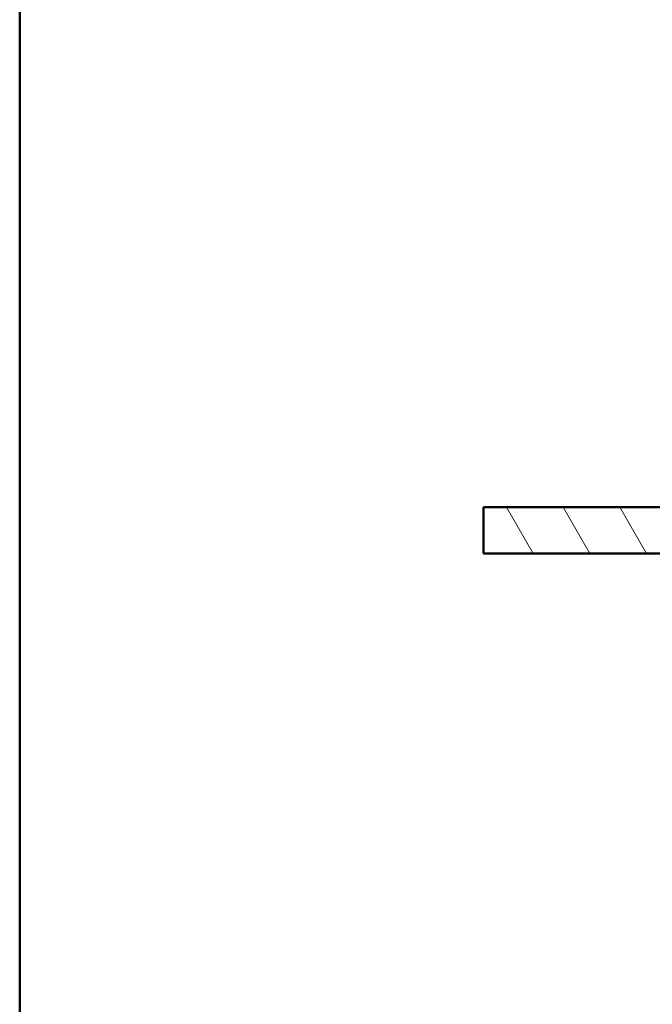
# Model space of a CAD drawing. Header units: millimetres. Extents: x 100 to 2000, y 93 to 4052.
# Tile 3 of 24: x 100 to 510, y 1434 to 2073. Entities that reach past the tile are written whole.
import ezdxf

# ---------------------------------------------------------------- set-up
doc = ezdxf.new("R2010")
doc.units = ezdxf.units.MM
doc.header["$LTSCALE"] = 10
for name, color, linetype, lineweight in [('Hatch', 7, 'Continuous', 9), ('Sketch Geometry(ISO)', 7, 'Continuous', 50), ('Visible Edges(ISO)', 7, 'Continuous', 50)]:
    doc.layers.add(name, color=color, linetype=linetype, lineweight=lineweight)

# ---------------------------------------------------------------- blocks, each defined once
blk = doc.blocks.new('Borders Marketing Border')
at = {"layer": 'Sketch Geometry(ISO)'}
blk.add_line((10, 10), (10, 287), dxfattribs=at)

msp = doc.modelspace()

# ---------------------------------------------------------------- hatches: boundary and pattern name
at = {"layer": 'Hatch'}
h = msp.add_hatch(dxfattribs=at)
h.set_pattern_fill('ANSI31', color=256, scale=254, angle=75, style=0)
h.set_pattern_definition([(120, (0, 0), (-27.4963, -15.875), [])])
h.paths.add_polyline_path([(1400.7, 1726.49), (1400.7, 1756.49), (1287.56, 1756.49), (1287.56, 1749.99), (1287.06, 1749.99), (1281.56, 1749.99), (1280.56, 1748.99), (1280.56, 1726.49)])
h.paths.add_polyline_path([(400.7, 1756.49), (400.7, 1726.49), (540.56, 1726.49), (540.56, 1748.99), (539.56, 1749.99), (534.06, 1749.99), (533.56, 1749.99), (533.56, 1756.49)])

# ---------------------------------------------------------------- linework, layer by layer
at = {"layer": 'Visible Edges(ISO)'}
for p, q in [((400.7, 1756.49), (400.7, 1726.49)), ((533.56, 1756.49), (400.7, 1756.49)), ((400.7, 1726.49), (540.56, 1726.49))]:
    msp.add_line(p, q, dxfattribs=at)

# ---------------------------------------------------------------- block references
at = {"xscale": 10, "yscale": 10, "zscale": 10}
msp.add_blockref('Borders Marketing Border', (0, 0), dxfattribs=at)

doc.saveas('drawing.dxf')
